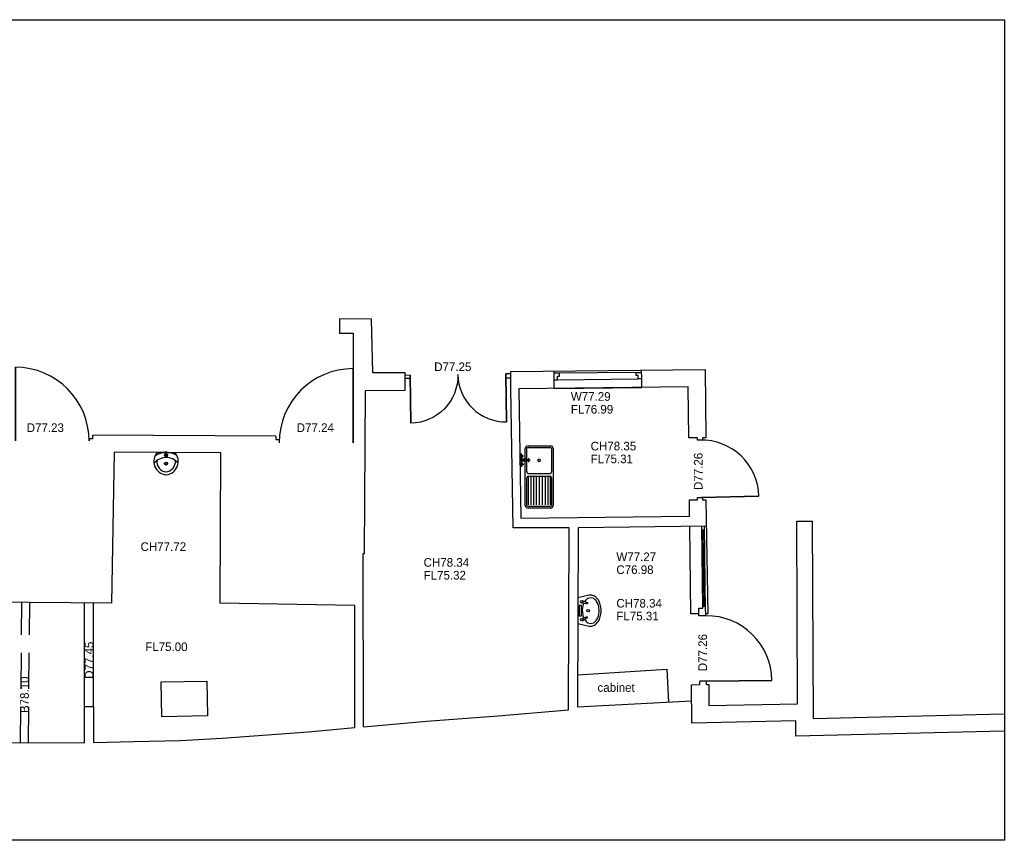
# Model space of a CAD drawing. Header units: metres. Extents: x 313915 to 314071, y 120624 to 120844.
# Tile 9 of 17: x 313949 to 313962, y 120679 to 120691. Entities that reach past the tile are written whole.
import ezdxf
from ezdxf.enums import TextEntityAlignment as Align

# ---------------------------------------------------------------- set-up
doc = ezdxf.new("R2010")
doc.units = ezdxf.units.M
doc.header["$MEASUREMENT"] = 0
doc.linetypes.add('DASHED', pattern=[0.75, 0.5, -0.25])
for name, color, linetype in [('Frame', 7, 'Continuous'), ('G-Beams', 30, 'DASHED'), ('G-Ceiling', 2, 'Continuous'), ('G-Doors', 7, 'Continuous'), ('G-Sanitary', 7, 'Continuous'), ('G-Wall', 3, 'Continuous'), ('G-Windows', 4, 'Continuous'), ('Manhole', 7, 'Continuous'), ('Measured - Floor Level-Text', 7, 'Continuous')]:
    doc.layers.add(name, color=color, linetype=linetype)
doc.styles.add('FCDFNT9', font='txt')

# ---------------------------------------------------------------- blocks, each defined once
blk = doc.blocks.new('A$C60F95712')
for p, q in [((0.05, 0.45), (0.003, 0.228)), ((0.55, 0.45), (0.05, 0.45)), ((0.145, 0.383), (0.181, 0.284)), ((0.4, 0.425), (0.2, 0.425)), ((0.2, 0.425), (0.2, 0.375)), ((0.4, 0.375), (0.4, 0.425)), ((0.451, 0.38), (0.435, 0.275)), ((0.597, 0.228), (0.55, 0.45)), ((0.103, 0.364), (0.159, 0.273)), ((0.2, 0.375), (0.4, 0.375)), ((0.495, 0.368), (0.459, 0.269))]:
    blk.add_line(p, q)
for points in [[(0.131, 0.319, 0.008163), (0.123, 0.314, 0.107176), (0.067, 0.258), (0.05, 0.2), (0.067, 0.142, 0.107176), (0.123, 0.086, 0.078233), (0.2, 0.051, 0.065516), (0.3, 0.038, 0.065516), (0.4, 0.051, 0.078233), (0.477, 0.086, 0.107176), (0.533, 0.142), (0.55, 0.2)], [(0.444, 0.333, 0.046779), (0.391, 0.352, 0.080145), (0.3, 0.362, 0.065516), (0.2, 0.349, 0.037125), (0.162, 0.335, 0.107176)], [(0.55, 0.2), (0.533, 0.258, 0.107176), (0.477, 0.314, 0.000976), (0.476, 0.315, 0.080145)]]:
    blk.add_lwpolyline(points, format="xyb")
for centre, radius in [((0.124, 0.373), 0.0228), ((0.473, 0.374), 0.0228), ((0.17, 0.279), 0.0126), ((0.3, 0.25), 0.025), ((0.447, 0.273), 0.0126)]:
    blk.add_circle(centre, radius)
for centre, radius, start, end in [((0.136, 0.2), 0.136, 168.024, 180), ((0.136, 0.2), 0.136, 180, 211.8535), ((0.464, 0.2), 0.136, 328.1465, 0), ((0.464, 0.2), 0.136, 0, 11.976), ((0.215, 0.249), 0.229, 211.8535, 236.3099), ((0.266, 0.326), 0.322, 236.3099, 254.5629), ((0.3, 0.448), 0.448, 254.5629, 270), ((0.3, 0.448), 0.448, 270, 285.4371), ((0.334, 0.326), 0.322, 285.4371, 303.6901), ((0.385, 0.249), 0.229, 303.6901, 328.1465)]:
    blk.add_arc(centre, radius, start, end)
blk = doc.blocks.new('A$C3381e97d')
for p, q in [((50, 310), (160, 310)), ((167, 300), (167, 292)), ((173, 300), (173, 292)), ((181, 310), (290, 310)), ((167, 251), (167, 240)), ((173, 251), (173, 240))]:
    blk.add_line(p, q)
for centre, radius in [((170, 272), 20.3), ((170, 310), 10.3), ((170, 272), 10.3), ((170, 154), 20.3), ((170, 154), 14.3)]:
    blk.add_circle(centre, radius)
for centre, radius, start, end in [((184, 183), 184, 136.5167, 265.293), ((179, 8), 302, 93.5652, 122.0394), ((157, 183), 184, 274.707, 43.4833), ((166, 9), 301, 59.1983, 87.253), ((179, 8), 232, 91.6038, 139.7372), ((184, 183), 144, 175.6834, 265.293), ((157, 183), 144, 274.707, 5.5297), ((166, 8), 232, 41.6829, 88.3962), ((170, 20), 20, 265.293, 274.707)]:
    blk.add_arc(centre, radius, start, end)
blk = doc.blocks.new('A$Cd84f2ae1')
at = {"ltscale": 1000}
for p, q in [((0.755, 0.512), (0.664, 0.512)), ((0.705, 0.471), (0.705, 0.542)), ((0.787, 0.533), (0.755, 0.533)), ((0.755, 0.436), (0.755, 0.533)), ((0.771, 0.371), (0.771, 0.542)), ((0.787, 0.436), (0.787, 0.533)), ((0.787, 0.512), (0.878, 0.512)), ((0, 0.045), (0, 0.405)), ((0.025, 0.045), (0.025, 0.405)), ((0.045, 0.45), (0.959, 0.45)), ((0.045, 0.425), (0.49, 0.425)), ((0.053, 0.395), (0.497, 0.395)), ((0.053, 0.354), (0.497, 0.354)), ((0.515, 0.4), (0.515, 0.05)), ((0.559, 0.4), (0.559, 0.05)), ((0.584, 0.425), (0.959, 0.425)), ((0.803, 0.4), (0.738, 0.4)), ((0.787, 0.436), (0.755, 0.436)), ((0.979, 0.405), (0.979, 0.045)), ((1.004, 0.405), (1.004, 0.045)), ((0.053, 0.31), (0.497, 0.31)), ((0.053, 0.267), (0.497, 0.267)), ((0.053, 0.219), (0.497, 0.219)), ((0.053, 0.171), (0.497, 0.171)), ((0.49, 0.025), (0.045, 0.025)), ((0.959, 0), (0.045, 0)), ((0.053, 0.125), (0.497, 0.125)), ((0.053, 0.082), (0.497, 0.082)), ((0.053, 0.045), (0.497, 0.045)), ((0.959, 0.025), (0.584, 0.025))]:
    blk.add_line(p, q, dxfattribs=at)
for centre, radius in [((0.706, 0.512), 0.0227), ((0.706, 0.512), 0.0162), ((0.835, 0.512), 0.0227), ((0.835, 0.512), 0.0162), ((0.771, 0.4), 0.0162), ((0.77, 0.228), 0.0217)]:
    blk.add_circle(centre, radius, dxfattribs=at)
for centre, radius, start, end in [((0.045, 0.405), 0.045, 90, 180), ((0.045, 0.405), 0.02, 90, 180), ((0.49, 0.4), 0.025, 0, 90), ((0.584, 0.4), 0.025, 90, 180), ((0.959, 0.405), 0.045, 0, 90), ((0.959, 0.405), 0.02, 0, 90), ((0.045, 0.045), 0.045, 180, 270), ((0.045, 0.045), 0.02, 180, 270), ((0.49, 0.05), 0.025, 270, 0), ((0.584, 0.05), 0.025, 180, 270), ((0.959, 0.045), 0.045, 270, 0), ((0.959, 0.045), 0.02, 270, 0)]:
    blk.add_arc(centre, radius, start, end, dxfattribs=at)
blk = doc.blocks.new('*U20')
blk.add_lwpolyline([(0, 0), (0, 666), (0, 666), (0, 0)], close=True)
blk.add_arc((0, 0), 666, 0, 90)
blk = doc.blocks.new('*U21')
blk.add_lwpolyline([(0, 0), (0, 1030), (0, 1030), (0, 0)], close=True)
blk.add_arc((0, 0), 1030, 90, 180)
blk = doc.blocks.new('*U22')
blk.add_lwpolyline([(0, 0), (0, 1025), (0, 1025), (0, 0)], close=True)
blk.add_arc((0, 0), 1025, 0, 90)
blk = doc.blocks.new('*U83')
blk.add_lwpolyline([(0, 0), (0, 910), (0, 910), (0, 0)], close=True)
blk.add_arc((0, 0), 910, 90, 180)
blk = doc.blocks.new('*U28')
blk.add_lwpolyline([(0, 0), (0, 800), (0, 800), (0, 0)], close=True)
blk.add_arc((0, 0), 800, 90, 180)

msp = doc.modelspace()

# ---------------------------------------------------------------- linework, layer by layer
at = {"layer": 'Frame'}
msp.add_lwpolyline([(313938.586, 120690.536), (313962.196, 120690.536), (313962.196, 120679.123), (313938.586, 120679.123)], close=True, dxfattribs=at)
at = {"layer": 'G-Beams'}
for points in [[(313948.514, 120680.481), (313948.53, 120682.433)], [(313948.624, 120680.48), (313948.64, 120682.432)]]:
    msp.add_lwpolyline(points, dxfattribs=at)
at = {"layer": 'G-Ceiling'}
for points in [[(313949.401, 120680.983), (313949.401, 120682.426)], [(313949.526, 120680.983), (313949.526, 120682.425)]]:
    msp.add_lwpolyline(points, dxfattribs=at)
at = {"layer": 'G-Wall'}
for p, q in [((313957.926, 120683.86), (313957.926, 120683.89)), ((313957.926, 120683.89), (313958, 120683.89)), ((313958, 120683.89), (313958, 120683.86)), ((313957.816, 120683.86), (313957.926, 120683.86)), ((313958, 120683.86), (313958.046, 120683.859)), ((313958.046, 120683.859), (313958.073, 120682.274)), ((313956.268, 120683.471), (313956.259, 120680.98)), ((313958.052, 120683.491), (313956.268, 120683.471)), ((313957.834, 120682.272), (313957.82, 120683.488)), ((313957.949, 120682.273), (313957.834, 120682.272)), ((313958.073, 120682.274), (313958.044, 120682.274)), ((313958.054, 120681.336), (313957.959, 120681.335)), ((313957.96, 120681.288), (313957.959, 120681.335)), ((313958.055, 120681.289), (313958.054, 120681.336)), ((313956.259, 120680.98), (313957.847, 120681.061))]:
    msp.add_line(p, q, dxfattribs=at)
for points in [[(313953.284, 120680.702), (313953.278, 120683.113), (313953.298, 120683.112), (313953.312, 120685.377), (313953.862, 120685.384), (313953.862, 120685.623), (313953.414, 120685.623), (313953.396, 120686.373), (313952.951, 120686.377), (313952.947, 120686.177), (313953.14, 120686.176), (313953.14, 120684.653)], [(313953.284, 120680.702), (313954.16, 120680.779), (313955.157, 120680.856), (313956.134, 120680.936), (313956.143, 120683.471), (313955.364, 120683.471), (313955.333, 120685.401), (313955.331, 120685.641), (313958.035, 120685.673), (313958.046, 120684.72), (313958, 120684.72), (313958, 120684.69), (313957.926, 120684.69), (313957.926, 120684.72), (313957.806, 120684.72), (313957.798, 120685.431), (313955.443, 120685.403), (313955.472, 120683.605), (313957.818, 120683.631), (313957.816, 120683.86)], [(313957.153, 120685.423), (313957.152, 120685.54), (313957.149, 120685.663)], [(313953.93, 120685.59), (313953.862, 120685.589)], [(313953.93, 120685.548), (313953.862, 120685.547)], [(313953.93, 120685.59), (313953.93, 120685.548)], [(313955.331, 120685.61), (313955.262, 120685.609)], [(313955.262, 120685.609), (313955.262, 120685.556)], [(313955.262, 120685.556), (313955.332, 120685.556)], [(313955.933, 120685.408), (313955.933, 120685.528), (313955.933, 120685.648)], [(313955.933, 120685.408), (313957.154, 120685.423)], [(313949.512, 120684.758), (313949.512, 120684.708), (313949.467, 120684.708), (313949.467, 120684.677)], [(313952.065, 120684.742), (313949.512, 120684.758)], [(313952.065, 120684.742), (313952.065, 120684.697), (313952.11, 120684.697), (313952.11, 120684.653)], [(313943.256, 120680.871), (313943.491, 120680.871), (313943.491, 120680.496), (313949.401, 120680.478), (313949.401, 120680.983), (313949.526, 120680.983), (313949.526, 120680.483), (313950.085, 120680.497), (313950.736, 120680.513), (313951.315, 120680.544), (313952.512, 120680.632), (313953.163, 120680.691), (313953.16, 120682.391), (313951.29, 120682.421), (313951.297, 120684.512), (313949.817, 120684.522), (313949.778, 120682.423), (313943.503, 120682.472), (313943.503, 120681.622)], [(313958.055, 120681.289), (313958.084, 120681.289), (313958.088, 120680.999), (313959.318, 120681.023), (313959.311, 120683.563), (313959.525, 120683.563), (313959.535, 120680.818), (313962.184, 120680.88)], [(313956.26, 120681.423), (313957.504, 120681.504), (313957.527, 120681.045)], [(313962.19, 120680.641), (313959.296, 120680.573), (313959.295, 120680.783), (313957.851, 120680.754), (313957.845, 120681.286), (313957.96, 120681.288)]]:
    msp.add_lwpolyline(points, dxfattribs=at)
at = {"layer": 'G-Windows'}
for p, q in [((313958.003, 120682.351), (313957.99, 120683.49)), ((313958.038, 120682.311), (313958.025, 120683.491)), ((313957.99, 120683.441), (313958.025, 120683.441)), ((313958.02, 120682.381), (313958.008, 120683.441)), ((313958.002, 120682.381), (313958.037, 120682.381)), ((313957.948, 120682.35), (313958.003, 120682.351)), ((313957.949, 120682.245), (313957.948, 120682.35)), ((313958.044, 120682.246), (313957.949, 120682.245)), ((313958.043, 120682.311), (313958.038, 120682.311)), ((313958.044, 120682.246), (313958.043, 120682.311))]:
    msp.add_line(p, q, dxfattribs=at)
for points in [[(313955.933, 120685.528), (313955.933, 120685.528), (313955.982, 120685.528), (313955.982, 120685.578), (313956.007, 120685.578), (313956.007, 120685.618)], [(313956.007, 120685.618), (313955.933, 120685.618)], [(313955.982, 120685.528), (313957.102, 120685.539)], [(313957.076, 120685.629), (313956.007, 120685.618)], [(313957.076, 120685.629), (313957.15, 120685.63)], [(313957.152, 120685.54), (313957.152, 120685.54), (313957.102, 120685.539), (313957.101, 120685.589), (313957.076, 120685.589), (313957.076, 120685.629)]]:
    msp.add_lwpolyline(points, dxfattribs=at)
at = {"layer": 'Manhole'}
msp.add_lwpolyline([(313951.114, 120680.852), (313950.479, 120680.841), (313950.47, 120681.326), (313951.105, 120681.337)], close=True, dxfattribs=at)

# ---------------------------------------------------------------- block references
at = {"layer": 'G-Doors', "xscale": 0.000999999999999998, "yscale": 0.000999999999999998, "zscale": 0.000999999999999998}
for name, p in [('*U22', (313948.442, 120684.677)), ('*U21', (313953.14, 120684.653))]:
    msp.add_blockref(name, p, dxfattribs=at)
at = {"layer": 'G-Doors'}
for name, p, xscale, yscale, zscale, rotation in [('*U20', (313953.93, 120685.59), -0.0009999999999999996, 0.0009999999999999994, 0.0009999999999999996, 180.8170063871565), ('*U20', (313955.262, 120685.609), 0.0009999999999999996, 0.0009999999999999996, 0.0009999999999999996, 180.8170063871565), ('*U28', (313957.982, 120683.89), 0.000999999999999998, 0.000999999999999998, 0.000999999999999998, 271.382954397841), ('*U83', (313958.054, 120681.336), 0.000999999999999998, 0.000999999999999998, 0.000999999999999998, 270.6454293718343)]:
    msp.add_blockref(name, p, dxfattribs=dict(at, xscale=xscale, yscale=yscale, zscale=zscale, rotation=rotation))
at = {"layer": 'G-Sanitary', "rotation": 90}
for name, p, xscale, yscale, zscale in [('A$Cd84f2ae1', (313955.921, 120683.743), 0.8634052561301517, 0.8634052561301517, 0.8634052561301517), ('A$C60F95712', (313956.587, 120682.101), 0.7204765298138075, 0.7204765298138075, 0.7204765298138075)]:
    msp.add_blockref(name, p, dxfattribs=dict(at, xscale=xscale, yscale=yscale, zscale=zscale))
at = {"layer": 'G-Sanitary', "xscale": 0.001, "yscale": 0.001, "zscale": 0.001}
msp.add_blockref('A$C3381e97d', (313950.366, 120684.208), dxfattribs=at)

# ---------------------------------------------------------------- texts
at = {"layer": 'Measured - Floor Level-Text', "style": 'FCDFNT9'}
for s, p in [('D77.25', (313954.266, 120685.709)), ('W77.29', (313956.167, 120685.296)), ('FL76.99', (313956.167, 120685.118)), ('D77.23', (313948.599, 120684.862)), ('D77.24', (313952.354, 120684.862)), ('CH78.35', (313956.442, 120684.606)), ('FL75.31', (313956.442, 120684.428)), ('CH77.72', (313950.182, 120683.208, 65.957)), ('W77.27', (313956.8, 120683.066)), ('CH78.34', (313954.119, 120682.988, 65.957)), ('C76.98', (313956.8, 120682.887)), ('FL75.32', (313954.119, 120682.81, 65.957)), ('CH78.34', (313956.8, 120682.42)), ('FL75.31', (313956.8, 120682.242)), ('FL75.00', (313950.247, 120681.815, 65.957))]:
    msp.add_text(s, height=0.12, dxfattribs=at).set_placement(p, align=Align.MIDDLE_LEFT)
for s, p in [('D77.26', (313957.938, 120683.995)), ('D77.26', (313958, 120681.475)), ('D77.45', (313949.466, 120681.369)), ('B78.10', (313948.568, 120680.893))]:
    msp.add_text(s, height=0.12, rotation=90, dxfattribs=at).set_placement(p, align=Align.MIDDLE_LEFT)
at = {"layer": 'Measured - Floor Level-Text', "color": 3, "style": 'FCDFNT9'}
msp.add_text('cabinet', height=0.12, dxfattribs=at).set_placement((313956.538, 120681.248, 65.957), align=Align.MIDDLE_LEFT)

doc.saveas('drawing.dxf')
